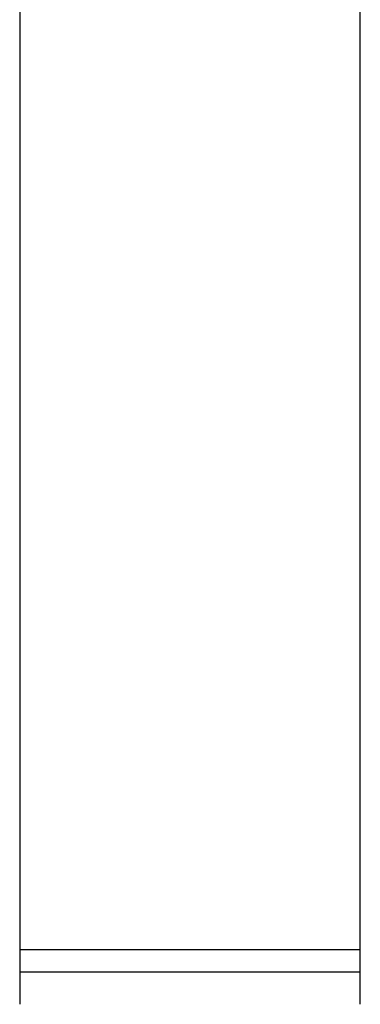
# Model space of a CAD drawing. Header units: millimetres. Extents: x 8 to 706, y 12 to 682.
# Tile 4 of 27: x 337 to 360, y 550 to 616. Entities that reach past the tile are written whole.
import ezdxf

# ---------------------------------------------------------------- set-up
doc = ezdxf.new("R2010")
doc.units = ezdxf.units.MM

msp = doc.modelspace()

# ---------------------------------------------------------------- linework, layer by layer
at = {"color": 7, "linetype": 'Continuous', "lineweight": 30}
for p, q in [((336.733, 623.252), (336.733, 552.546)), ((359.533, 552.546), (359.533, 623.252)), ((336.733, 554.028), (336.733, 550.377)), ((359.533, 550.377), (359.533, 554.028)), ((336.733, 552.546), (359.533, 552.546))]:
    msp.add_line(p, q, dxfattribs=at)
msp.add_open_spline([(359.533, 554.027), (359.532, 554.027), (359.53, 554.027), (359.512, 554.027), (359.484, 554.027), (359.445, 554.027), (359.394, 554.027), (359.333, 554.027), (359.258, 554.027), (359.168, 554.027), (359.062, 554.027), (358.943, 554.027), (358.812, 554.027), (358.671, 554.027), (358.525, 554.027), (358.372, 554.027), (358.209, 554.027), (358.037, 554.027), (357.854, 554.027), (357.663, 554.027), (357.455, 554.027), (357.229, 554.027), (356.987, 554.027), (356.733, 554.027), (356.469, 554.027), (356.204, 554.027), (355.938, 554.027), (355.673, 554.027), (355.401, 554.027), (355.121, 554.027), (354.835, 554.027), (354.542, 554.027), (354.232, 554.027), (353.906, 554.027), (353.563, 554.027), (353.213, 554.027), (352.858, 554.027), (352.507, 554.027), (352.163, 554.027), (351.826, 554.027), (351.485, 554.027), (351.141, 554.027), (350.795, 554.027), (350.445, 554.027), (350.081, 554.027), (349.704, 554.027), (349.313, 554.027), (348.92, 554.027), (348.527, 554.027), (348.145, 554.027), (347.775, 554.027), (347.417, 554.027), (347.06, 554.027), (346.704, 554.027), (346.349, 554.027), (345.996, 554.027), (345.634, 554.027), (345.262, 554.027), (344.883, 554.027), (344.507, 554.027), (344.136, 554.027), (343.78, 554.027), (343.441, 554.027), (343.117, 554.027), (342.798, 554.027), (342.484, 554.027), (342.175, 554.027), (341.873, 554.027), (341.567, 554.027), (341.258, 554.027), (340.948, 554.027), (340.646, 554.027), (340.354, 554.027), (340.079, 554.027), (339.821, 554.027), (339.58, 554.027), (339.347, 554.027), (339.124, 554.027), (338.908, 554.027), (338.703, 554.027), (338.499, 554.027), (338.3, 554.027), (338.107, 554.027), (337.925, 554.027), (337.756, 554.027), (337.603, 554.027), (337.467, 554.027), (337.346, 554.027), (337.235, 554.027), (337.135, 554.027), (337.046, 554.027), (336.968, 554.027), (336.898, 554.027), (336.839, 554.027), (336.792, 554.027), (336.758, 554.027), (336.737, 554.027), (336.734, 554.027), (336.733, 554.027)], degree=3, knots=[0, 0, 0, 0, 0.01, 0.02, 0.03, 0.04, 0.05, 0.06, 0.07, 0.081, 0.092, 0.103, 0.114, 0.125, 0.135, 0.145, 0.155, 0.165, 0.175, 0.185, 0.195, 0.206, 0.217, 0.228, 0.239, 0.25, 0.26, 0.27, 0.28, 0.29, 0.3, 0.31, 0.32, 0.331, 0.342, 0.353, 0.364, 0.375, 0.385, 0.395, 0.405, 0.415, 0.425, 0.435, 0.445, 0.456, 0.467, 0.478, 0.489, 0.5, 0.51, 0.52, 0.53, 0.54, 0.55, 0.56, 0.57, 0.581, 0.592, 0.603, 0.614, 0.625, 0.635, 0.645, 0.655, 0.665, 0.675, 0.685, 0.695, 0.706, 0.717, 0.728, 0.739, 0.75, 0.76, 0.77, 0.78, 0.79, 0.8, 0.81, 0.82, 0.831, 0.842, 0.853, 0.864, 0.875, 0.885, 0.895, 0.905, 0.915, 0.925, 0.935, 0.945, 0.956, 0.967, 0.978, 0.989, 1, 1, 1, 1], dxfattribs=at)

doc.saveas('drawing.dxf')
